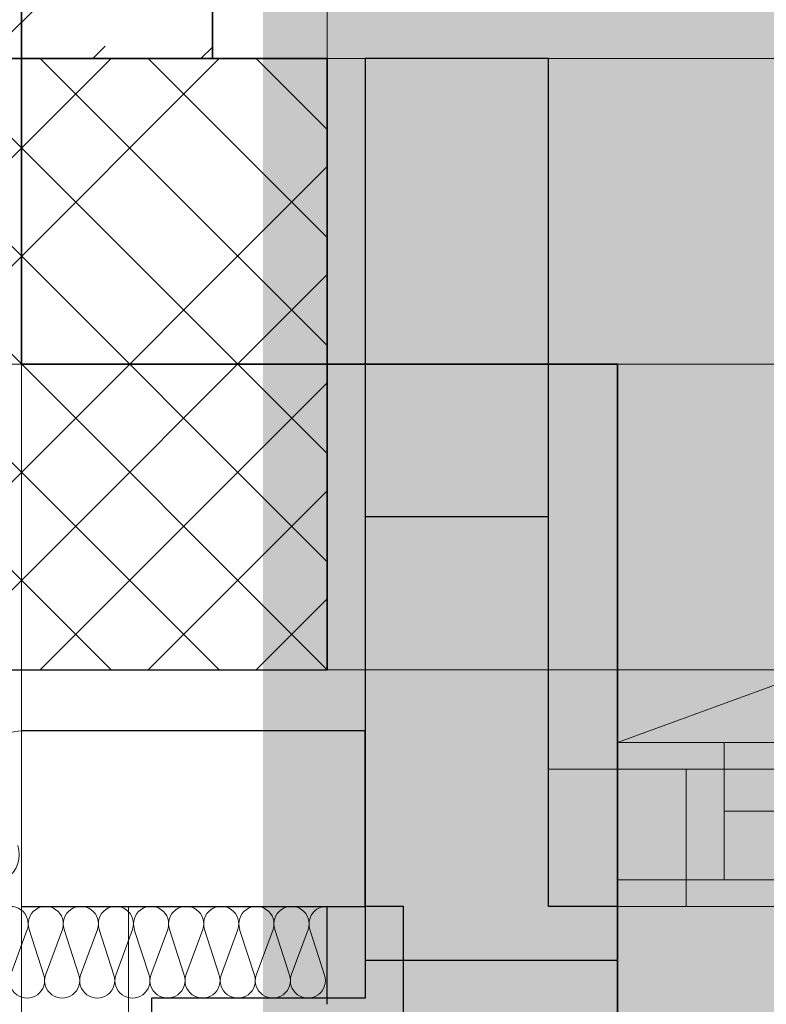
# Model space of a CAD drawing. Extents: x -740 to 300, y 62 to 1112.
# Tile 66 of 187: x 2 to 11, y 377 to 389. Entities that reach past the tile are written whole.
import ezdxf
from ezdxf.lldxf.tags import DXFTag

# ---------------------------------------------------------------- set-up
doc = ezdxf.new("R2010")
doc.units = 0
doc.layers.get('0').update_dxf_attribs({"lineweight": 13})
for name, color, linetype, lineweight, true_color in [('30 -33 Aussenwände- 3 Aussenstützen', 7, 'Continuous', 50, 0x0000dd), ('30 -33 Aussenwände- 7 Fassade_ Elemente', 7, 'Continuous', 9, 0x00aacc), ('30 -34 Innenwände- 1 tragend', 7, 'Continuous', 13, 0xdd0806), ('30 -35 Decken- 1 Konstruktion-Träger- Stahlbeton', 7, 'Continuous', 13, 0x33aa00), ('30 -36 Dächer- 1 Konstruktion', 7, 'Continuous', 35, 0x6666cc), ('70 -72 Beschriftung- 1 Beschriftung allgemein', 7, 'Continuous', 9, 0xff6633), ('iwb_Layout BA_Markierung', 7, 'Continuous', 9, 0xbadcdc)]:
    doc.layers.add(name, color=color, linetype=linetype, lineweight=lineweight, true_color=true_color)
doc.layers.add('70 -71 Achsen- 1 Gebäudeachsen', color=7, linetype='STRICHPUNKT2-A06CPVBCL0', lineweight=18)
tags = doc.linetypes.add('grob-A06CPVB9L0', pattern=[14, 3, -8, 3]).pattern_tags.tags
tags[8:9] = [DXFTag(74, 4), DXFTag(75, 0), DXFTag(340, '0'), DXFTag(46, 0.0), DXFTag(50, 0.0), DXFTag(44, 0.0), DXFTag(45, 0.0)]
tags[6:7] = [DXFTag(74, 4), DXFTag(75, 0), DXFTag(340, '0'), DXFTag(46, 0.0), DXFTag(50, 0.0), DXFTag(44, 0.0), DXFTag(45, 0.0)]
tags[4:5] = [DXFTag(74, 4), DXFTag(75, 0), DXFTag(340, '0'), DXFTag(46, 0.0), DXFTag(50, 0.0), DXFTag(44, 0.0), DXFTag(45, 0.0)]
tags = doc.linetypes.add('STRICHPUNKT2-A06CPVBCL0', pattern=[12.7, 6.35, -3.175, 0, -3.175]).pattern_tags.tags
tags[10:11] = [DXFTag(74, 4), DXFTag(75, 0), DXFTag(340, '0'), DXFTag(46, 0.0), DXFTag(50, 0.0), DXFTag(44, 0.0), DXFTag(45, 0.0)]
tags[8:9] = [DXFTag(74, 4), DXFTag(75, 0), DXFTag(340, '0'), DXFTag(46, 0.0), DXFTag(50, 0.0), DXFTag(44, 0.0), DXFTag(45, 0.0)]
tags[6:7] = [DXFTag(74, 4), DXFTag(75, 0), DXFTag(340, '0'), DXFTag(46, 0.0), DXFTag(50, 0.0), DXFTag(44, 0.0), DXFTag(45, 0.0)]
tags[4:5] = [DXFTag(74, 4), DXFTag(75, 0), DXFTag(340, '0'), DXFTag(46, 0.0), DXFTag(50, 0.0), DXFTag(44, 0.0), DXFTag(45, 0.0)]

# ---------------------------------------------------------------- blocks, each defined once
blk = doc.blocks.new('Polygon-A06CPVB3L0')
at = {"color": 0, "linetype": 'ByBlock', "lineweight": -2, "ltscale": 0.13}
blk.add_solid([(4.854, 86.708), (4.686, 1083.814), (76.501, 86.518), (76.501, 1083.814)], dxfattribs=at)
blk = doc.blocks.new('Referenz-A06CPVBEL0')
at = {"layer": '30 -33 Aussenwände- 3 Aussenstützen', "color": 0, "lineweight": 9}
for p, q in [((-2.356, 388.912), (5.644, 380.912)), ((4.229, 388.912), (-2.356, 382.326)), ((2.815, 388.912), (-2.356, 383.741)), ((-0.942, 388.912), (5.644, 382.326)), ((0.472, 388.912), (5.644, 383.741)), ((1.886, 388.912), (5.644, 385.155)), ((3.301, 388.912), (5.644, 386.569)), ((4.715, 388.912), (5.644, 387.983)), ((-2.356, 387.498), (4.229, 380.912)), ((5.644, 387.498), (-0.942, 380.912)), ((-2.356, 386.084), (2.815, 380.912)), ((5.644, 386.084), (0.472, 380.912)), ((1.644, 385.912), (1.644, 383.912)), ((0.644, 384.912), (2.644, 384.912)), ((5.644, 384.669), (1.886, 380.912)), ((5.644, 383.255), (3.301, 380.912)), ((5.644, 381.841), (4.715, 380.912))]:
    blk.add_line(p, q, dxfattribs=at)
at = {"layer": '30 -33 Aussenwände- 3 Aussenstützen', "color": 0, "linetype": 'Continuous', "lineweight": 25, "ltscale": 0.25}
for p, q in [((5.644, 388.912), (-2.356, 388.912)), ((5.644, 380.912), (5.644, 388.912)), ((-2.356, 380.912), (5.644, 380.912))]:
    blk.add_line(p, q, dxfattribs=at)
at = {"layer": '30 -33 Aussenwände- 7 Fassade_ Elemente', "color": 0, "linetype": 'Continuous', "ltscale": 0.13}
for p, q in [((6.144, 377.812), (6.144, 388.912)), ((6.144, 388.912), (76.349, 388.912)), ((1.644, 383.912), (1.644, 385.912)), ((1.644, 385.912), (1.644, 383.912)), ((1.644, 383.912), (1.644, 385.912)), ((2.644, 384.912), (0.644, 384.912)), ((0.644, 384.912), (2.644, 384.912)), ((0.644, 384.912), (2.644, 384.912)), ((32.244, 379.962), (9.444, 379.962)), ((9.444, 379.962), (9.444, 378.162)), ((32.944, 379.612), (8.544, 379.612)), ((8.544, 379.612), (8.544, 377.812)), ((9.444, 378.162), (32.244, 378.162)), ((3.044, 372.972), (3.044, 377.812)), ((3.044, 377.812), (6.144, 377.812)), ((8.544, 377.812), (32.944, 377.812)), ((1.497, 376.915), (1.719, 377.515)), ((1.742, 377.515), (1.934, 376.915)), ((1.957, 376.915), (2.179, 377.515)), ((2.201, 377.515), (2.394, 376.915)), ((2.417, 376.915), (2.638, 377.515)), ((2.661, 377.515), (2.854, 376.915)), ((2.876, 376.915), (3.098, 377.515)), ((3.12, 377.515), (3.313, 376.915)), ((3.336, 376.915), (3.558, 377.515)), ((3.58, 377.515), (3.773, 376.915)), ((3.795, 376.915), (4.017, 377.515)), ((4.04, 377.515), (4.233, 376.915)), ((4.255, 376.915), (4.477, 377.515)), ((4.499, 377.515), (4.692, 376.915)), ((4.715, 376.915), (4.937, 377.515)), ((4.715, 376.915), (4.937, 377.515)), ((4.959, 377.515), (5.152, 376.915)), ((4.959, 377.515), (5.152, 376.915)), ((5.174, 376.915), (5.396, 377.515)), ((5.419, 377.515), (5.611, 376.915))]:
    blk.add_line(p, q, dxfattribs=at)
at = {"layer": '30 -33 Aussenwände- 7 Fassade_ Elemente', "color": 0, "linetype": 'Continuous', "lineweight": 25, "ltscale": 0.25}
for p, q in [((8.544, 388.912), (6.144, 388.912)), ((6.144, 388.912), (6.144, 382.912)), ((8.544, 382.912), (8.544, 388.912)), ((8.544, 382.912), (6.144, 382.912)), ((6.144, 382.912), (6.144, 377.112)), ((8.544, 377.812), (8.544, 382.912)), ((6.144, 380.112), (1.644, 380.112)), ((6.144, 377.812), (6.144, 380.112)), ((1.644, 377.812), (6.144, 377.812)), ((5.64, 377.815), (5.64, 376.535)), ((6.144, 377.812), (6.144, 376.612)), ((6.644, 377.812), (6.144, 377.812)), ((6.644, 373.972), (6.644, 377.812)), ((9.444, 377.812), (8.544, 377.812)), ((9.444, 377.112), (9.444, 377.812)), ((6.144, 377.112), (9.444, 377.112)), ((6.144, 376.612), (3.344, 376.612)), ((3.344, 376.612), (3.344, 373.972))]:
    blk.add_line(p, q, dxfattribs=at)
at = {"layer": '30 -33 Aussenwände- 7 Fassade_ Elemente', "color": 0, "linetype": 'grob-A06CPVB9L0', "ltscale": 0.13}
blk.add_line((9.444, 379.962), (30.869, 387.76), dxfattribs=at)
at = {"layer": '30 -33 Aussenwände- 7 Fassade_ Elemente', "color": 0, "linetype": 'Continuous', "lineweight": 18, "ltscale": 0.18}
for p, q in [((10.844, 379.962), (9.444, 379.962)), ((9.444, 379.962), (9.444, 378.162)), ((10.844, 378.162), (10.844, 379.962)), ((10.344, 379.612), (8.544, 379.612)), ((8.544, 379.612), (8.544, 377.812)), ((10.344, 377.812), (10.344, 379.612)), ((30.844, 379.062), (10.844, 379.062)), ((9.444, 378.162), (10.844, 378.162)), ((8.544, 377.812), (10.344, 377.812))]:
    blk.add_line(p, q, dxfattribs=at)
at = {"layer": '30 -33 Aussenwände- 7 Fassade_ Elemente', "color": 0, "linetype": 'Continuous', "ltscale": 0.13}
for centre, major_axis, end_param in [((1.639, 379.729), (0.006, 0.383), 1.896254), ((1.231, 378.495), (-0.364, 0.118), 3.765224), ((1.501, 377.586), (0.219, -0.07), 3.764652), ((1.96, 377.586), (0.219, -0.07), 3.764652), ((2.42, 377.586), (0.219, -0.07), 3.764652), ((2.879, 377.586), (0.219, -0.07), 3.764652), ((3.339, 377.586), (0.219, -0.07), 3.764652), ((3.799, 377.586), (0.219, -0.07), 3.764652), ((4.258, 377.586), (0.219, -0.07), 3.764652), ((4.718, 377.586), (0.219, -0.07), 3.764652), ((4.718, 377.586), (0.219, -0.07), 3.764652), ((5.178, 377.586), (0.219, -0.07), 3.764652), ((5.178, 377.586), (0.219, -0.07), 3.764652), ((5.637, 377.586), (0.003, 0.23), 1.896254), ((1.716, 376.845), (-0.219, 0.07), 3.765224), ((2.175, 376.845), (-0.219, 0.07), 3.765224), ((2.635, 376.845), (-0.219, 0.07), 3.765224), ((3.095, 376.845), (-0.219, 0.07), 3.765224), ((3.554, 376.845), (-0.219, 0.07), 3.765224), ((4.014, 376.845), (-0.219, 0.07), 3.765224), ((4.474, 376.845), (-0.219, 0.07), 3.765224), ((4.933, 376.845), (-0.219, 0.07), 3.765224), ((4.933, 376.845), (-0.219, 0.07), 3.765224), ((5.393, 376.845), (-0.219, 0.07), 3.765224)]:
    blk.add_ellipse(centre, major_axis=major_axis, ratio=1, start_param=0, end_param=end_param, dxfattribs=at)
at = {"layer": '30 -34 Innenwände- 1 tragend', "color": 0, "lineweight": 35}
blk.add_line((4.144, 545.912), (4.144, 388.912), dxfattribs=at)
at = {"layer": '30 -34 Innenwände- 1 tragend', "color": 0, "linetype": 'Continuous', "lineweight": -2, "ltscale": 0.13}
blk.add_line((4.144, 545.912), (4.144, 388.912), dxfattribs=at)
at = {"layer": '30 -34 Innenwände- 1 tragend', "color": 0, "lineweight": 9}
for p, q in [((1.164, 388.912), (4.144, 391.892)), ((1.164, 388.912), (4.144, 391.892)), ((2.578, 388.912), (2.74, 389.074)), ((2.578, 388.912), (2.74, 389.074)), ((3.993, 388.912), (4.144, 389.063)), ((3.993, 388.912), (4.144, 389.063))]:
    blk.add_line(p, q, dxfattribs=at)
at = {"layer": '30 -35 Decken- 1 Konstruktion-Träger- Stahlbeton', "color": 0, "linetype": 'grob-A06CPVB9L0', "lineweight": -2, "ltscale": 0.13}
for p, q in [((5.644, 388.912), (5.644, 770.912)), ((5.644, 388.912), (76.349, 388.912)), ((5.644, 380.912), (76.349, 380.912))]:
    blk.add_line(p, q, dxfattribs=at)
at = {"layer": '30 -35 Decken- 1 Konstruktion-Träger- Stahlbeton', "color": 0, "lineweight": 35}
for p, q in [((-2.356, 388.912), (5.644, 388.912)), ((5.644, 388.912), (5.644, 380.912))]:
    blk.add_line(p, q, dxfattribs=at)
at = {"layer": '30 -36 Dächer- 1 Konstruktion', "color": 0, "linetype": 'Continuous', "ltscale": 0.35}
for p, q in [((1.644, 384.912), (1.644, 770.912)), ((9.444, 384.912), (1.644, 384.912)), ((9.444, 212.112), (9.444, 384.912))]:
    blk.add_line(p, q, dxfattribs=at)
at = {"layer": '30 -36 Dächer- 1 Konstruktion', "color": 0, "lineweight": 25}
for p, q in [((1.644, 770.912), (1.644, 384.912)), ((1.644, 384.912), (1.644, 770.912)), ((1.644, 384.912), (1.644, 770.912)), ((1.644, 384.912), (9.444, 384.912)), ((9.444, 384.912), (1.644, 384.912)), ((9.444, 384.912), (1.644, 384.912)), ((1.644, 384.912), (9.444, 384.912)), ((9.444, 384.912), (9.444, 212.112)), ((9.444, 212.112), (9.444, 384.912)), ((9.444, 212.112), (9.444, 384.912)), ((9.444, 384.912), (9.444, 212.112))]:
    blk.add_line(p, q, dxfattribs=at)
at = {"layer": '30 -36 Dächer- 1 Konstruktion', "color": 0, "lineweight": 5}
for p, q in [((1.644, 770.912), (1.644, 384.912)), ((1.644, 384.912), (1.644, 770.912)), ((1.644, 384.912), (1.644, 770.912)), ((1.644, 384.912), (9.444, 384.912)), ((9.444, 384.912), (1.644, 384.912)), ((9.444, 384.912), (1.644, 384.912)), ((1.644, 384.912), (9.444, 384.912)), ((9.444, 384.912), (9.444, 212.112)), ((9.444, 212.112), (9.444, 384.912)), ((9.444, 212.112), (9.444, 384.912)), ((9.444, 384.912), (9.444, 212.112))]:
    blk.add_line(p, q, dxfattribs=at)
at = {"layer": '30 -36 Dächer- 1 Konstruktion', "color": 0, "lineweight": -2}
for p, q in [((1.644, 770.912), (1.644, 384.912)), ((1.644, 384.912), (1.644, 770.912)), ((1.644, 384.912), (1.644, 770.912)), ((1.644, 384.912), (9.444, 384.912)), ((9.444, 384.912), (1.644, 384.912)), ((9.444, 384.912), (1.644, 384.912)), ((1.644, 384.912), (9.444, 384.912)), ((9.444, 384.912), (9.444, 212.112)), ((9.444, 212.112), (9.444, 384.912)), ((9.444, 212.112), (9.444, 384.912)), ((9.444, 384.912), (9.444, 212.112))]:
    blk.add_line(p, q, dxfattribs=at)
at = {"layer": '30 -36 Dächer- 1 Konstruktion', "color": 0}
for p, q in [((1.644, 384.912), (1.644, 770.912)), ((9.444, 384.912), (1.644, 384.912)), ((9.444, 212.112), (9.444, 384.912))]:
    blk.add_line(p, q, dxfattribs=at)
at = {"layer": '70 -71 Achsen- 1 Gebäudeachsen', "color": 0, "linetype": 'STRICHPUNKT2-A06CPVBCL0', "ltscale": 0.18}
for p, q in [((1.644, 1084.852), (1.644, 85.412)), ((-682.362, 384.912), (76.349, 384.912))]:
    blk.add_line(p, q, dxfattribs=at)
at = {"layer": '70 -72 Beschriftung- 1 Beschriftung allgemein', "color": 0, "linetype": 'Continuous', "ltscale": 0.13}
blk.add_line((1.644, 380.912), (-2.356, 380.912), dxfattribs=at)

msp = doc.modelspace()

# ---------------------------------------------------------------- block references
at = {"color": 8, "lineweight": 13, "ltscale": 0.13, "true_color": 0x808080}
msp.add_blockref('Referenz-A06CPVBEL0', (0, 0), dxfattribs=at)
at = {"layer": 'iwb_Layout BA_Markierung', "ltscale": 0.13}
msp.add_blockref('Polygon-A06CPVB3L0', (0, 0), dxfattribs=at)

doc.saveas('drawing.dxf')
